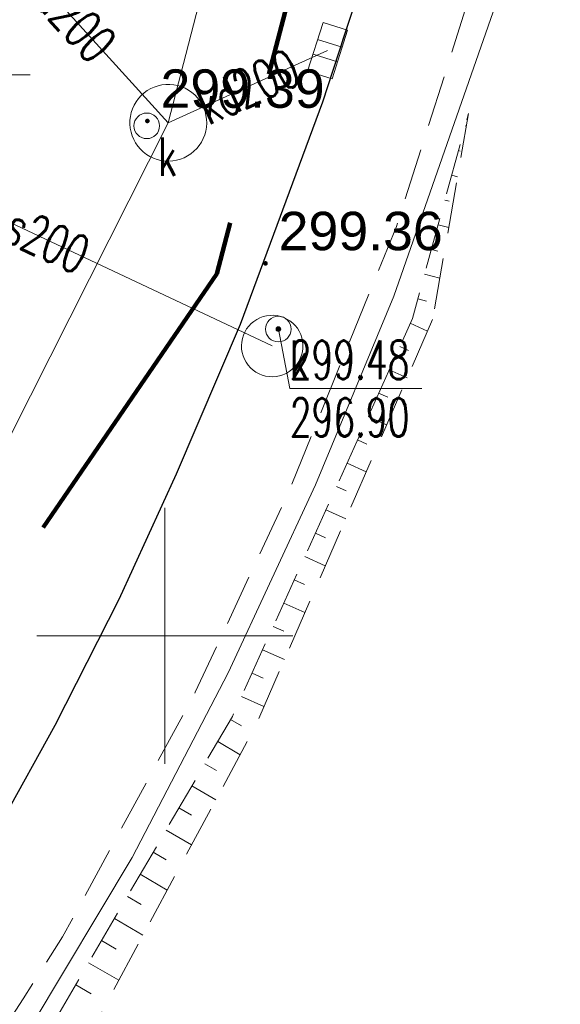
# Model space of a CAD drawing. Header units: metres. Extents: x 6567600 to 13135881, y 5574237 to 11149086.
# Tile 29 of 120: x 6567947 to 6567958, y 5574393 to 5574412. Entities that reach past the tile are written whole.
import ezdxf
from ezdxf.enums import TextEntityAlignment as Align

# ---------------------------------------------------------------- set-up
doc = ezdxf.new("R2010")
doc.units = ezdxf.units.M
doc.linetypes.add('zzzxref_260316$0$_MDCP$0$2.0_1.0', pattern=[3, 2, -1])
doc.linetypes.add('zzzxref_260316$0$_MDCP$0$L_0_04', pattern=[1.5, 1, -0.5])
for name, color, linetype, lineweight in [('zzzxref_260316$0$_MDCP$0$GES_InneUrzadzeniaTowarzyszace', 7, 'Continuous', 18), ('zzzxref_260316$0$_MDCP$0$GES_InneUrzadzeniaTowarzyszace_P', 7, 'Continuous', 18), ('zzzxref_260316$0$_MDCP$0$GES_Rzedna', 7, 'Continuous', 18), ('zzzxref_260316$0$_MDCP$0$GES_UrzadzeniaSiecKanalizacyjna_P', 7, 'Continuous', 18), ('zzzxref_260316$0$_MDCP$0$KR_ObiektKarto', 7, 'Continuous', 18), ('zzzxref_260316$0$_MDCP$0$OT_Komunikacja', 7, 'Continuous', 18), ('zzzxref_260316$0$_MDCP$0$OT_Skarpa', 7, 'Continuous', 18), ('zzzxref_260316$0$_MDCP$0$OTRS', 7, 'Continuous', 13), ('zzzxref_260316$0$_MDCP$0$OTRS_O', 7, 'Continuous', 20), ('zzzxref_260316$0$_MDCP$0$Z_ZAKRES', 214, 'Continuous', 90), ('zzzxref_260316$0$_MDCP$1$GES_PrzewodKanalizacyjny', 36, 'Continuous', 18), ('zzzxref_260316$0$_MDCP$1$PARSI', 7, 'Continuous', 20)]:
    doc.layers.add(name, color=color, linetype=linetype, lineweight=lineweight)
doc.styles.add('zzzxref_260316$0$$TD_AUDIT_GENERATED_(9E133)', font='simplex.shx')
doc.styles.add('zzzxref_260316$0$$TD_AUDIT_GENERATED_(9E16A)', font='arial.ttf', dxfattribs={"width": 0.9})
doc.linetypes.add('zzzxref_260316$0$_MDCP$0$L_0_A0_SHX', pattern='A,0,-0.25,-0.5,-0.5,-0.5,[4,GML_DCP.shx,S=0.05,R=0,X=0,Y=0],-0.5,-0.5,-0.5,-0.25', length=3.5)

# ---------------------------------------------------------------- blocks, each defined once
blk = doc.blocks.new('zzzxref_260316$0$_MDCP$1$mzsk')
at = {"layer": 'zzzxref_260316$0$_MDCP$1$PARSI', "color": 0}
for p, q in [((0, -5), (0, 5)), ((5, 0), (-5, 0))]:
    blk.add_line(p, q, dxfattribs=at)
blk = doc.blocks.new('zzzxref_260316$0$_MDCP$0$OTRS')
at = {"layer": 'zzzxref_260316$0$_MDCP$0$OTRS', "color": 0, "lineweight": -3, "const_width": 0.09}
blk.add_lwpolyline([(-0.045, 0, 1), (0.045, 0, 1)], format="xyb", close=True, dxfattribs=at)
at = {"layer": 'zzzxref_260316$0$_MDCP$0$OTRS_O', "color": 0, "style": 'zzzxref_260316$0$$TD_AUDIT_GENERATED_(9E16A)'}
blk.add_attdef('RZEDNA', (0.5138805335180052, 0.5151789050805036), '', height=1.5, dxfattribs=at)
blk = doc.blocks.new('zzzxref_260316$0$_MDCP$0$other_SUKK')
at = {"color": 0, "linetype": 'Continuous', "lineweight": 18, "flags": 128}
blk.add_lwpolyline([(1, 0.5), (1, -0.5), (-1, -0.5), (-1, 0.5), (1, 0.5)], close=True, dxfattribs=at)
for points in [[(-0.3, 0.5), (-0.3, -0.5)], [(0.3, 0.5), (0.3, -0.5)]]:
    blk.add_lwpolyline(points, dxfattribs=at)
blk = doc.blocks.new('zzzxref_260316$0$_MDCP$0$other_SUPS01_05')
at = {"linetype": 'Continuous', "lineweight": 13}
blk.add_hatch(color=0, dxfattribs=at).paths.add_polyline_path([(0, -0.090553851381, 1), (0, 0.090553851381, 1)])
at = {"color": 0, "linetype": 'Continuous', "lineweight": 13}
blk.add_circle((0, 0), 0.090553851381, dxfattribs=at)
blk = doc.blocks.new('zzzxref_260316$0$_MDCP$0$other_SUPW_O')
at = {"color": 0, "linetype": 'Continuous', "lineweight": 18}
blk.add_circle((0, 0), 0.5, dxfattribs=at)
blk = doc.blocks.new('zzzxref_260316')
at = {"layer": 'zzzxref_260316$0$_MDCP$0$GES_InneUrzadzeniaTowarzyszace', "color": 36, "linetype": 'Continuous', "lineweight": 18, "flags": 128}
for points in [[(6567950.002447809, 5574409.27336001), (6567949.92600512, 5574409.28426467), (6567949.85108882, 5574409.30297146), (6567949.77849304, 5574409.32928207), (6567949.708987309, 5574409.36291761), (6567949.64330843, 5574409.40352154), (6567949.5821526, 5574409.450663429), (6567949.526168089, 5574409.50384357), (6567949.47594834, 5574409.56249824), (6567949.43202571, 5574409.62600566), (6567949.39486578, 5574409.69369264), (6567949.364862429, 5574409.764841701), (6567949.3423337, 5574409.83869861), (6567949.32751841, 5574409.91448049), (6567949.3205736, 5574409.99138403), (6567949.321572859, 5574410.06859406), (6567949.330505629, 5574410.14529212), (6567949.347277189, 5574410.22066519), (6567949.371709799, 5574410.29391433), (6567949.40354444, 5574410.36426306), (6567949.442443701, 5574410.43096567), (6567949.48799521, 5574410.4933151), (6567949.53971612, 5574410.55065041), (6567949.5970582, 5574410.60236385), (6567949.659413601, 5574410.64790722), (6567949.726121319, 5574410.686797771), (6567949.79647426, 5574410.71862322), (6567949.86972666, 5574410.74304621), (6567949.945102, 5574410.75980789), (6567950.0218013, 5574410.76873054), (6567950.09901153, 5574410.76971959), (6567950.17591422, 5574410.76276457), (6567950.25169419, 5574410.74793918), (6567950.32554816, 5574410.72540061), (6567950.39669324, 5574410.69538774), (6567950.464375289, 5574410.65821871), (6567950.52787684, 5574410.61428756), (6567950.58652477, 5574410.56405994), (6567950.639697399, 5574410.5080683), (6567950.68683109, 5574410.44690616), (6567950.7274262, 5574410.38122187), (6567950.76105243, 5574410.31171168), (6567950.787353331, 5574410.23911244), (6567950.80605013, 5574410.16419371), (6567950.81694463, 5574410.087749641), (6567950.81992135, 5574410.01059054), (6567950.814948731, 5574409.93353434), (6567950.80207951, 5574409.85739782), (6567950.781450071, 5574409.78298806), (6567950.75327909, 5574409.71109379), (6567950.71786519, 5574409.64247714), (6567950.67558375, 5574409.57786546), (6567950.626882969, 5574409.51794363), (6567950.57227907, 5574409.46334686), (6567950.512350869, 5574409.41465389), (6567950.44773363, 5574409.37238089), (6567950.37911231, 5574409.33697595), (6567950.30721431, 5574409.30881438), (6567950.23280178, 5574409.288194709), (6567950.15666351, 5574409.2753355), (6567950.07960657, 5574409.270373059)], [(6567952.03924757, 5574405.06339219), (6567951.97160164, 5574405.074208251), (6567951.90562958, 5574405.09266486), (6567951.84219146, 5574405.11852144), (6567951.782114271, 5574405.15144087), (6567951.72618122, 5574405.19099402), (6567951.6751215, 5574405.23666525), (6567951.62960072, 5574405.28785914), (6567951.59021234, 5574405.34390831), (6567951.557469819, 5574405.40408206), (6567951.53180002, 5574405.46759595), (6567951.513537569, 5574405.53362196), (6567951.50292054, 5574405.60129935), (6567951.50008733, 5574405.66974585), (6567951.50507488, 5574405.73806916), (6567951.51781817, 5574405.8053786), (6567951.53815108, 5574405.87079668), (6567951.56580855, 5574405.93347057), (6567951.60043002, 5574405.99258324), (6567951.64156416, 5574406.04736405), (6567951.68867474, 5574406.09709885), (6567951.741147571, 5574406.14113925), (6567951.798298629, 5574406.17891113), (6567951.85938283, 5574406.20992207), (6567951.92360385, 5574406.23376779), (6567951.99012448, 5574406.25013743), (6567952.0580775, 5574406.25881757), (6567952.12657707, 5574406.25969507), (6567952.19473014, 5574406.25275848), (6567952.26164827, 5574406.23809824), (6567952.32645906, 5574406.215905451), (6567952.38831761, 5574406.18646943), (6567952.44641748, 5574406.15017395), (6567952.500001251, 5574406.10749216), (6567952.54837039, 5574406.05898049), (6567952.590894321, 5574406.00527136), (6567952.627018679, 5574405.94706496), (6567952.65627255, 5574405.88512012), (6567952.67827456, 5574405.820244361), (6567952.69273789, 5574405.75328345), (6567952.69947401, 5574405.68511032), (6567952.69839507, 5574405.6166137), (6567952.68951517, 5574405.54868655), (6567952.672950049, 5574405.48221439), (6567952.64891567, 5574405.41806378), (6567952.617725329, 5574405.35707103), (6567952.579785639, 5574405.30003127), (6567952.53559121, 5574405.2476881), (6567952.485718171, 5574405.2007239), (6567952.430816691, 5574405.159750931), (6567952.37160249, 5574405.12530333), (6567952.308847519, 5574405.0978302), (6567952.24336991, 5574405.07768967), (6567952.17602325, 5574405.06514433), (6567952.1076855, 5574405.0603577)]]:
    blk.add_lwpolyline(points, close=True, dxfattribs=at)
at = {"layer": 'zzzxref_260316$0$_MDCP$0$GES_Rzedna', "color": 7, "linetype": 'Continuous', "lineweight": 13, "flags": 128}
for points in [[(6567947.374107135, 5574410.959225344), (6567944.795982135, 5574410.959225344), (6567942.71, 5574409.92)], [(6567955.023124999, 5574404.827500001), (6567952.445, 5574404.827500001), (6567952.22, 5574405.99)]]:
    blk.add_lwpolyline(points, dxfattribs=at)
at = {"layer": 'zzzxref_260316$0$_MDCP$0$KR_ObiektKarto', "linetype": 'Continuous', "lineweight": 18, "flags": 128}
for points in [[(6567955.869869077, 5574409.957905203), (6567955.892703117, 5574409.951641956)], [(6567955.73760723, 5574409.47571561), (6567955.771858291, 5574409.46632074)], [(6567955.605345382, 5574408.993526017), (6567955.719515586, 5574408.962209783)], [(6567955.473083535, 5574408.511336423), (6567955.553002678, 5574408.48941506)], [(6567955.340821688, 5574408.029146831), (6567955.546328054, 5574407.97277761)], [(6567955.208559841, 5574407.546957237), (6567955.334147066, 5574407.51250938)], [(6567955.076297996, 5574407.064767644), (6567955.373140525, 5574406.983345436)], [(6567954.944036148, 5574406.582578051), (6567955.115291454, 5574406.5356037)], [(6567954.797136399, 5574406.105669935), (6567955.134397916, 5574405.953099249)], [(6567954.591052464, 5574405.650115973), (6567954.762815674, 5574405.57241357)], [(6567954.384968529, 5574405.194562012), (6567954.734759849, 5574405.036323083)], [(6567954.178884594, 5574404.739008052), (6567954.356912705, 5574404.658471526)], [(6567953.972800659, 5574404.283454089), (6567954.335121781, 5574404.119546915)], [(6567953.766716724, 5574403.827900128), (6567953.951009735, 5574403.744529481)], [(6567953.56063279, 5574403.372346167), (6567953.935483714, 5574403.202770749)], [(6567953.354548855, 5574402.916792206), (6567953.545106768, 5574402.830587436)], [(6567953.148464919, 5574402.461238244), (6567953.535845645, 5574402.285994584)], [(6567952.942380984, 5574402.005684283), (6567953.139203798, 5574401.916645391)], [(6567952.73629705, 5574401.550130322), (6567953.136207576, 5574401.369218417)], [(6567952.530213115, 5574401.094576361), (6567952.733300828, 5574401.002703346)], [(6567952.32412918, 5574400.639022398), (6567952.736569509, 5574400.452442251)], [(6567952.118045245, 5574400.183468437), (6567952.32739786, 5574400.088761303)], [(6567951.911961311, 5574399.727914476), (6567952.336931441, 5574399.535666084)], [(6567951.705877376, 5574399.272360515), (6567951.921494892, 5574399.174819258)], [(6567951.49979344, 5574398.816806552), (6567951.937293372, 5574398.618889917)], [(6567951.287177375, 5574398.364624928), (6567951.498647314, 5574398.241196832)], [(6567951.035134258, 5574397.932798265), (6567951.472970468, 5574397.677247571)], [(6567950.78309114, 5574397.500971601), (6567951.00945741, 5574397.368849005)], [(6567950.531048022, 5574397.069144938), (6567950.998676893, 5574396.79620524)], [(6567950.279004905, 5574396.637318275), (6567950.520267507, 5574396.496501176)], [(6567950.026961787, 5574396.205491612), (6567950.524383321, 5574395.915162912)], [(6567949.77491867, 5574395.773664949), (6567950.031077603, 5574395.624153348)], [(6567949.522875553, 5574395.341838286), (6567950.050089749, 5574395.034120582)], [(6567949.270832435, 5574394.910011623), (6567949.5418877, 5574394.75180552)], [(6567949.018789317, 5574394.47818496), (6567949.575796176, 5574394.153078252)], [(6567948.766746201, 5574394.046358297), (6567949.052697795, 5574393.879457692)], [(6567948.514703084, 5574393.614531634), (6567949.101502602, 5574393.272035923)], [(6567948.262659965, 5574393.182704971), (6567948.56350789, 5574393.007109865)]]:
    blk.add_lwpolyline(points, dxfattribs=at)
at = {"layer": 'zzzxref_260316$0$_MDCP$0$OT_Komunikacja', "linetype": 'zzzxref_260316$0$_MDCP$0$L_0_A0_SHX', "lineweight": 18}
for p, q in [((6567954.473, 5574406.634), (6567957.110999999, 5574414.196)), ((6567952.944, 5574402.951), (6567954.473, 5574406.634)), ((6567951.238, 5574399.277999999), (6567952.944, 5574402.951)), ((6567949.364, 5574395.673), (6567951.238, 5574399.277999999)), ((6567947.313, 5574392.248), (6567949.364, 5574395.673)), ((6567945.207, 5574388.873), (6567947.313, 5574392.248)), ((6567942.835, 5574385.586), (6567945.207, 5574388.873)), ((6567940.392, 5574382.478000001), (6567942.835, 5574385.586)), ((6567937.746, 5574379.438), (6567940.392, 5574382.478000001)), ((6567935.054, 5574376.545), (6567937.746, 5574379.438)), ((6567932.132, 5574373.685), (6567935.054, 5574376.545)), ((6567929.174, 5574371.072), (6567932.132, 5574373.685)), ((6567926.012, 5574368.555999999), (6567929.174, 5574371.072)), ((6567922.741, 5574366.209), (6567926.012, 5574368.555999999)), ((6567919.37, 5574364.011), (6567922.741, 5574366.209)), ((6567915.985, 5574362.056), (6567919.37, 5574364.011)), ((6567912.426, 5574360.104), (6567915.985, 5574362.056)), ((6567908.821, 5574358.417), (6567912.426, 5574360.104)), ((6567905.144, 5574356.882), (6567908.821, 5574358.417)), ((6567901.362, 5574355.506), (6567905.144, 5574356.882)), ((6567897.522, 5574354.273), (6567901.362, 5574355.506)), ((6567893.734, 5574353.163), (6567897.522, 5574354.273)), ((6567885.988, 5574350.992), (6567893.734, 5574353.163)), ((6567870.564, 5574346.732999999), (6567885.988, 5574350.992)), ((6567866.341, 5574345.538), (6567870.564, 5574346.732999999))]:
    blk.add_line(p, q, dxfattribs=at)
at = {"layer": 'zzzxref_260316$0$_MDCP$0$OT_Komunikacja', "linetype": 'Continuous', "lineweight": 18}
for p, q in [((6567954.473, 5574406.634), (6567957.110999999, 5574414.196)), ((6567952.944, 5574402.951), (6567954.473, 5574406.634)), ((6567951.238, 5574399.277999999), (6567952.944, 5574402.951)), ((6567949.364, 5574395.673), (6567951.238, 5574399.277999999)), ((6567947.313, 5574392.248), (6567949.364, 5574395.673)), ((6567945.207, 5574388.873), (6567947.313, 5574392.248)), ((6567942.835, 5574385.586), (6567945.207, 5574388.873)), ((6567940.392, 5574382.478000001), (6567942.835, 5574385.586)), ((6567937.746, 5574379.438), (6567940.392, 5574382.478000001)), ((6567935.054, 5574376.545), (6567937.746, 5574379.438)), ((6567932.132, 5574373.685), (6567935.054, 5574376.545)), ((6567929.174, 5574371.072), (6567932.132, 5574373.685)), ((6567926.012, 5574368.555999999), (6567929.174, 5574371.072)), ((6567922.741, 5574366.209), (6567926.012, 5574368.555999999)), ((6567919.37, 5574364.011), (6567922.741, 5574366.209)), ((6567915.985, 5574362.056), (6567919.37, 5574364.011)), ((6567912.426, 5574360.104), (6567915.985, 5574362.056)), ((6567908.821, 5574358.417), (6567912.426, 5574360.104)), ((6567905.144, 5574356.882), (6567908.821, 5574358.417)), ((6567901.362, 5574355.506), (6567905.144, 5574356.882)), ((6567897.522, 5574354.273), (6567901.362, 5574355.506)), ((6567893.734, 5574353.163), (6567897.522, 5574354.273)), ((6567885.988, 5574350.992), (6567893.734, 5574353.163)), ((6567870.564, 5574346.732999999), (6567885.988, 5574350.992)), ((6567866.341, 5574345.538), (6567870.564, 5574346.732999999))]:
    blk.add_line(p, q, dxfattribs=at)
at = {"layer": 'zzzxref_260316$0$_MDCP$0$OT_Komunikacja', "color": 7, "linetype": 'Continuous', "lineweight": 25, "flags": 128}
blk.add_lwpolyline([(6567956.865, 5574448.256), (6567957.127, 5574445.77), (6567957.326, 5574443.683), (6567957.494, 5574439.375), (6567957.584, 5574436.196), (6567957.448, 5574433.219), (6567957.291, 5574430.461000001), (6567957.102, 5574428.646), (6567956.882, 5574426.779000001), (6567956.525, 5574424.251), (6567956.001, 5574421.378), (6567955.634, 5574419.668), (6567954.863, 5574416.361), (6567954.391, 5574414.651), (6567953.824, 5574412.7), (6567953.08, 5574410.424), (6567951.474999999, 5574406.082), (6567950.226, 5574403.154000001), (6567949.105, 5574400.712), (6567947.856, 5574398.247), (6567946.829, 5574396.401), (6567945.062, 5574393.494), (6567943.667000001, 5574391.188)], dxfattribs=at)
at = {"layer": 'zzzxref_260316$0$_MDCP$0$OT_Komunikacja', "color": 7, "linetype": 'zzzxref_260316$0$_MDCP$0$L_0_04', "lineweight": 18, "flags": 128}
blk.add_lwpolyline([(6567954.889999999, 5574468.512), (6567956.089, 5574463.26), (6567957.252, 5574458.143), (6567957.794, 5574455.218), (6567958.727, 5574450.183), (6567959.058, 5574447.861), (6567959.67, 5574442.376000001), (6567959.67, 5574436.486), (6567959.545, 5574431.99), (6567959.099, 5574427.014), (6567958.044, 5574420.969), (6567957.324, 5574417.445), (6567956.07, 5574412.854), (6567954.526, 5574407.996), (6567952.42, 5574402.809), (6567950.598, 5574398.897), (6567948.007, 5574394.119), (6567947.234, 5574392.908), (6567943.824, 5574387.695), (6567941.21, 5574384.2), (6567938.511, 5574380.967), (6567935.556, 5574377.712), (6567933.248, 5574375.394), (6567930.983, 5574373.286), (6567929, 5574371.503), (6567927.008000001, 5574369.919), (6567923.991000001, 5574367.643000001), (6567920.708, 5574365.356), (6567918.61, 5574364.087), (6567916.996, 5574363.184), (6567918.799, 5574366.142), (6567919.163, 5574366.875), (6567920.178, 5574367.514), (6567924.721, 5574370.845), (6567927.159, 5574372.769), (6567929.626, 5574374.868), (6567932.034, 5574377.144), (6567934.651, 5574379.867), (6567936.766, 5574382.158), (6567938.499, 5574384.155), (6567939.717, 5574385.726), (6567941.714, 5574388.428), (6567943.667000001, 5574391.188), (6567945.062, 5574393.494), (6567946.829, 5574396.401), (6567947.856, 5574398.247), (6567949.105, 5574400.712), (6567950.226, 5574403.154000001), (6567951.474999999, 5574406.082), (6567953.08, 5574410.424), (6567953.824, 5574412.7), (6567954.863, 5574416.361), (6567955.634, 5574419.668), (6567956.001, 5574421.378), (6567956.525, 5574424.251), (6567956.882, 5574426.779000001), (6567957.102, 5574428.646), (6567957.291, 5574430.461000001), (6567957.448, 5574433.219), (6567957.584, 5574436.196), (6567957.494, 5574439.375), (6567957.326, 5574443.683), (6567956.865, 5574448.256), (6567955.717, 5574455.051), (6567954.618, 5574460.152), (6567953.982, 5574463.046), (6567953.196, 5574466.527), (6567952.865, 5574468.02), (6567953.104, 5574468.962), (6567953.7, 5574470.618), (6567954.406, 5574471.956), (6567954.979, 5574472.711), (6567955.469999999, 5574473.02), (6567955.795, 5574470.584)], close=True, dxfattribs=at)
at = {"layer": 'zzzxref_260316$0$_MDCP$0$OT_Skarpa', "color": 7, "linetype": 'zzzxref_260316$0$_MDCP$0$L_0_04', "lineweight": 18, "flags": 128}
blk.add_lwpolyline([(6567955.232, 5574406.177), (6567951.756, 5574398.203), (6567947.269, 5574389.868), (6567942.777, 5574383.115), (6567937.448, 5574377.183), (6567930.261, 5574370.129), (6567925.735, 5574366.886), (6567916.441, 5574361.219), (6567908.061, 5574356.673), (6567903.277, 5574354.979), (6567890.931, 5574351.328), (6567881.687710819, 5574348.637918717), (6567870.25, 5574345.423), (6567870.125, 5574346.245), (6567881.513, 5574349.229), (6567890.859, 5574351.844), (6567903.074, 5574355.601), (6567907.897, 5574357.115), (6567916.207, 5574361.546000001), (6567925.258000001, 5574367.328), (6567929.831, 5574370.951), (6567936.889, 5574377.931), (6567941.701, 5574383.939), (6567946.663, 5574390.442), (6567951.323, 5574398.426), (6567954.838, 5574406.196), (6567955.936, 5574410.199)], close=True, dxfattribs=at)
at = {"layer": 'zzzxref_260316$0$_MDCP$0$Z_ZAKRES', "linetype": 'zzzxref_260316$0$_MDCP$0$2.0_1.0', "lineweight": 140, "ltscale": 3}
blk.add_lwpolyline([(6567820.406565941, 5574555.719374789), (6567847.231924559, 5574561.997061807), (6567929.356419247, 5574581.205803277), (6567956.442671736, 5574443.911407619), (6567955.82718672, 5574425.481050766), (6567951.015495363, 5574407.069566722), (6567933.777488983, 5574381.865774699), (6567907.311687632, 5574367.31759003), (6567855.739244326, 5574355.649911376), (6567852.581928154, 5574378.74718266), (6567848.105382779, 5574411.571895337), (6567841.693208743, 5574438.994171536), (6567818.945801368, 5574517.252574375)], close=True, dxfattribs=at)
at = {"layer": 'zzzxref_260316$0$_MDCP$1$GES_PrzewodKanalizacyjny', "color": 36, "linetype": 'Continuous', "lineweight": 18, "flags": 128}
for points in [[(6567950.07, 5574410.02), (6567954.889999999, 5574428.69)], [(6567946.221, 5574414.26), (6567950.07, 5574410.02)], [(6567953.181, 5574411.43), (6567950.07, 5574410.02)], [(6567940.45, 5574390.959999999), (6567950.07, 5574410.02)], [(6567942.99, 5574409.95), (6567952.099, 5574405.661)]]:
    blk.add_lwpolyline(points, dxfattribs=at)
at = {"layer": 'zzzxref_260316$0$_MDCP$0$GES_InneUrzadzeniaTowarzyszace_P', "linetype": 'Continuous', "xscale": 0.5, "yscale": 0.5, "zscale": 0.5}
for p in [(6567949.65, 5574409.959999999), (6567952.22, 5574405.99)]:
    blk.add_blockref('zzzxref_260316$0$_MDCP$0$other_SUPW_O', p, dxfattribs=at)
at = {"layer": 'zzzxref_260316$0$_MDCP$0$GES_Rzedna', "color": 36, "linetype": 'Continuous', "xscale": 0.5, "yscale": 0.5, "zscale": 0.5}
blk.add_blockref('zzzxref_260316$0$_MDCP$0$other_SUPS01_05', (6567952.22, 5574405.99), dxfattribs=at)
at = {"layer": 'zzzxref_260316$0$_MDCP$0$GES_UrzadzeniaSiecKanalizacyjna_P', "color": 36, "linetype": 'Continuous', "xscale": 0.5, "yscale": 0.5, "zscale": 0.5, "rotation": 72.48952494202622}
blk.add_blockref('zzzxref_260316$0$_MDCP$0$other_SUKK', (6567953.180699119, 5574411.429046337), dxfattribs=at)
at = {"layer": 'zzzxref_260316$0$_MDCP$0$OTRS', "xscale": 0.5, "yscale": 0.5, "zscale": 0.5}
for p, values in [((6567949.662, 5574410.055, 299.388), {'RZEDNA': '299.39'}), ((6567951.969, 5574407.274, 299.364), {'RZEDNA': '299.36'})]:
    blk.add_blockref('zzzxref_260316$0$_MDCP$0$OTRS', p, dxfattribs=at).add_auto_attribs(values)
at = {"layer": 'zzzxref_260316$0$_MDCP$1$PARSI', "xscale": 0.5, "yscale": 0.5, "zscale": 0.5, "rotation": 1.16962990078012e-09}
blk.add_blockref('zzzxref_260316$0$_MDCP$1$mzsk', (6567950, 5574400), dxfattribs=at)
at = {"layer": 'zzzxref_260316$0$_MDCP$0$GES_InneUrzadzeniaTowarzyszace_P', "color": 7, "lineweight": 15, "style": 'zzzxref_260316$0$$TD_AUDIT_GENERATED_(9E133)', "width": 0.66}
for p in [(6567949.875, 5574409.735), (6567952.445, 5574405.765000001)]:
    blk.add_text('k', height=0.75, dxfattribs=at).set_placement(p, align=Align.TOP_LEFT)
at = {"layer": 'zzzxref_260316$0$_MDCP$0$GES_Rzedna', "color": 36, "lineweight": 15, "style": 'zzzxref_260316$0$$TD_AUDIT_GENERATED_(9E133)', "width": 0.66}
for s, p in [('299.48', (6567952.445, 5574405.765000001)), ('296.90', (6567952.445, 5574404.640000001))]:
    blk.add_text(s, height=0.75, rotation=-360, dxfattribs=at).set_placement(p, align=Align.TOP_LEFT)
at = {"layer": 'zzzxref_260316$0$_MDCP$1$GES_PrzewodKanalizacyjny', "color": 36, "lineweight": 15, "style": 'zzzxref_260316$0$$TD_AUDIT_GENERATED_(9E133)', "width": 0.66}
for s, rotation, p in [('kd200', -47.8, (6567948.145500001, 5574412.14)), ('kd200', -335.6, (6567951.6255, 5574410.725)), ('ks200', -25.2, (6567947.544500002, 5574407.805500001))]:
    blk.add_text(s, height=0.75, rotation=rotation, dxfattribs=at).set_placement(p, align=Align.MIDDLE_CENTER)

msp = doc.modelspace()

# ---------------------------------------------------------------- block references
at = {"ltscale": 0.5}
msp.add_blockref('zzzxref_260316', (0, 0), dxfattribs=at)

doc.saveas('drawing.dxf')
